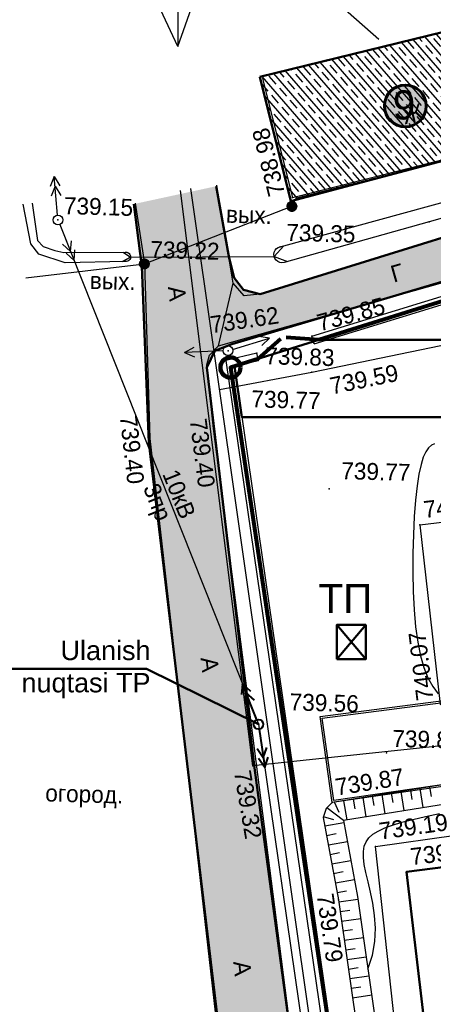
# Model space of a CAD drawing. Header units: millimetres. Extents: x -257011 to 237647566, y 2784933 to 6706507.
# Tile 229 of 256: x 10204870 to 10226276, y 4764831 to 4815702. Entities that reach past the tile are written whole.
import ezdxf

# ---------------------------------------------------------------- set-up
doc = ezdxf.new("R2010")
doc.units = ezdxf.units.MM
doc.header["$LTSCALE"] = 1000
doc.header["$PDMODE"] = 32
doc.header["$PDSIZE"] = 0.3
for name, pattern in [('Д_ТРОТ_ТРУБА', [3, 1.5, -1.5]), ('ДОРОГИ_СТРОЯЩ', [9, 8, -1]), ('Контура низ откосов  Штриховая 0.1-0.5 - - - - - - -', [0.6, 0.1, -0.5]), ('ОТКОС_НИЗ', [1.2, 0.2, -1]), ('РА_КОНТУРЫ', [1.5, 0, -1.5])]:
    doc.linetypes.add(name, pattern=pattern)
for name, color, linetype in [('(002) Рамка', 7, 'Continuous'), ('(004) Точки рельефа', 7, 'Continuous'), ('(007) Здания', 7, 'Continuous'), ('(013) Газопровод', 30, 'ИК_Газопровод -------г--------'), ('(014) Водопровод', 5, 'ИК_Водопровод -------в--------'), ('(022) Возд. Линии', 7, 'Continuous'), ('(025) Дорога', 7, 'Continuous'), ('(027) Гидрография', 7, 'Continuous'), ('(028) Гидротехн.', 7, 'Continuous'), ('(031) Горизонтали', 42, 'Continuous'), ('(035) Откосы', 7, 'Continuous'), ('(037) Контуры', 7, 'Continuous'), ('(040) Ограда', 7, 'Continuous'), ('Слой1', 1, 'Continuous')]:
    doc.layers.add(name, color=color, linetype=linetype)
doc.layers.add('(032) Горизонтали утолщенные', color=32, linetype='Continuous', lineweight=30)
doc.layers.add('.', color=7, linetype='Continuous', lineweight=15)
doc.styles.add('BM-431', font='txt')
doc.styles.add('D-431', font='txt', dxfattribs={"width": 2})
doc.styles.add('P-131', font='txt')
doc.styles.add('Roman', font='romans')
doc.styles.get("Standard").update_dxf_attribs({"font": 'ARIALN.TTF'})
doc.linetypes.add('FENCELINE2', pattern='A,6.35,-2.54,[132,ltypeshp.shx,S=2.54,R=0,X=-2.54,Y=0],-2.54,25.4', length=36.83)
doc.linetypes.add('KANALIS_K', pattern='A,1,["<",Standard,S=1.8,R=0,X=-0.9,Y=-0.9],3,-1,["К",Standard,S=1.8,R=0,X=-0.9,Y=-0.9],-1,10', length=16)
doc.linetypes.add('ИК_Водопровод -------в--------', pattern='A,9,-0.6,["В",Standard,S=1.2,R=0,X=0,Y=-0.6],-1.2', length=10.8)
doc.linetypes.add('ИК_Воздушка ------- --------', pattern='A,9,-0.6,["Z",Standard,S=1.2,R=70,X=0.6,Y=-0.65],-1', length=10.6)
doc.linetypes.add('ИК_Газопровод -------г--------', pattern='A,9,-0.6,["Г",Standard,S=1.2,R=0,X=0,Y=-0.6],-1.2', length=10.8)
doc.linetypes.add('ОГРАДА_БЕТ', pattern='A,4,["|",Standard,S=0.8,R=0,X=0,Y=-0.8],4', length=8)

# ---------------------------------------------------------------- blocks, each defined once
blk = doc.blocks.new('*X145')
at = {"color": 0}
for p, q in [((9.51, 5.12), (10.48, 5.12)), ((9.51, 5.11), (10.48, 5.11)), ((9.51, 5.1), (10.48, 5.1)), ((9.51, 5.09), (10.49, 5.09)), ((9.52, 5.16), (10.47, 5.16)), ((9.52, 5.15), (10.47, 5.15)), ((9.52, 5.14), (10.47, 5.14)), ((9.52, 5.13), (10.48, 5.13)), ((9.53, 5.18), (10.46, 5.18)), ((9.53, 5.17), (10.46, 5.17)), ((9.54, 5.2), (10.45, 5.2)), ((9.54, 5.19), (10.46, 5.19)), ((9.55, 5.22), (10.44, 5.22)), ((9.55, 5.21), (10.45, 5.21)), ((9.56, 5.24), (10.43, 5.24)), ((9.56, 5.23), (10.44, 5.23)), ((9.57, 5.26), (10.42, 5.26)), ((9.57, 5.25), (10.43, 5.25)), ((9.58, 5.27), (10.41, 5.27)), ((9.59, 5.29), (10.4, 5.29)), ((9.59, 5.28), (10.41, 5.28)), ((9.6, 5.3), (10.39, 5.3)), ((9.61, 5.31), (10.38, 5.31)), ((9.62, 5.32), (10.37, 5.32)), ((9.63, 5.33), (10.37, 5.33)), ((9.64, 5.34), (10.36, 5.34)), ((9.65, 5.35), (10.35, 5.35)), ((9.66, 5.36), (10.34, 5.36)), ((9.67, 5.37), (10.32, 5.37)), ((9.68, 5.38), (10.31, 5.38)), ((9.69, 5.39), (10.3, 5.39)), ((9.71, 5.4), (10.29, 5.4)), ((9.72, 5.41), (10.27, 5.41)), ((9.74, 5.42), (10.26, 5.42)), ((9.75, 5.43), (10.24, 5.43)), ((9.77, 5.44), (10.22, 5.44)), ((9.79, 5.45), (10.2, 5.45)), ((9.82, 5.46), (10.18, 5.46)), ((9.85, 5.47), (10.15, 5.47)), ((9.88, 5.48), (10.11, 5.48)), ((9.94, 5.49), (10.05, 5.49)), ((9.5, 5.08), (10.49, 5.08)), ((9.5, 5.07), (10.49, 5.07)), ((9.5, 5.06), (10.49, 5.06)), ((9.5, 5.05), (10.49, 5.05)), ((9.5, 5.04), (10.49, 5.04)), ((9.5, 5.03), (10.49, 5.03)), ((9.5, 5.02), (10.5, 5.02)), ((9.5, 5.01), (10.5, 5.01)), ((9.5, 5), (10.5, 5)), ((9.5, 4.99), (10.5, 4.99)), ((9.5, 4.98), (10.5, 4.98)), ((9.5, 4.97), (10.5, 4.97)), ((9.5, 4.96), (10.49, 4.96)), ((9.5, 4.95), (10.49, 4.95)), ((9.5, 4.94), (10.49, 4.94)), ((9.5, 4.93), (10.49, 4.93)), ((9.5, 4.92), (10.49, 4.92)), ((9.5, 4.91), (10.49, 4.91)), ((9.5, 4.9), (10.49, 4.9)), ((9.51, 4.89), (10.49, 4.89)), ((9.51, 4.88), (10.48, 4.88)), ((9.51, 4.87), (10.48, 4.87)), ((9.51, 4.86), (10.48, 4.86)), ((9.52, 4.85), (10.48, 4.85)), ((9.52, 4.84), (10.47, 4.84)), ((9.52, 4.83), (10.47, 4.83)), ((9.53, 4.82), (10.47, 4.82)), ((9.53, 4.81), (10.46, 4.81)), ((9.53, 4.8), (10.46, 4.8)), ((9.54, 4.79), (10.45, 4.79)), ((9.54, 4.78), (10.45, 4.78)), ((9.55, 4.77), (10.44, 4.77)), ((9.55, 4.76), (10.44, 4.76)), ((9.56, 4.75), (10.43, 4.75)), ((9.56, 4.74), (10.43, 4.74)), ((9.57, 4.73), (10.42, 4.73)), ((9.58, 4.72), (10.41, 4.72)), ((9.58, 4.71), (10.41, 4.71)), ((9.59, 4.7), (10.4, 4.7)), ((9.6, 4.69), (10.39, 4.69)), ((9.61, 4.68), (10.39, 4.68)), ((9.61, 4.67), (10.38, 4.67)), ((9.62, 4.66), (10.37, 4.66)), ((9.63, 4.65), (10.36, 4.65)), ((9.64, 4.64), (10.35, 4.64)), ((9.65, 4.63), (10.34, 4.63)), ((9.66, 4.62), (10.33, 4.62)), ((9.67, 4.61), (10.32, 4.61)), ((9.69, 4.6), (10.31, 4.6)), ((9.7, 4.59), (10.29, 4.59)), ((9.71, 4.58), (10.28, 4.58)), ((9.73, 4.57), (10.26, 4.57)), ((9.75, 4.56), (10.25, 4.56)), ((9.76, 4.55), (10.23, 4.55)), ((9.78, 4.54), (10.21, 4.54)), ((9.81, 4.53), (10.18, 4.53)), ((9.83, 4.52), (10.16, 4.52)), ((9.87, 4.51), (10.12, 4.51)), ((9.91, 4.5), (10.08, 4.5))]:
    blk.add_line(p, q, dxfattribs=at)
blk = doc.blocks.new('I01070')
at = {"color": 0}
blk.add_circle((0.05, 0.03), 0.5, dxfattribs=at)
blk.add_blockref('*X145', (-9.95, -4.96), dxfattribs=at)
blk = doc.blocks.new('strela1')
at = {"layer": '(022) Возд. Линии'}
for p, q in [((-2, 0), (-1.5, 0.25)), ((0, 0), (-2, 0)), ((-2, 0), (-1.5, -0.25)), ((-1.5, 0), (-1, 0.25)), ((-1.5, 0), (-1, -0.25))]:
    blk.add_line(p, q, dxfattribs=at)
blk = doc.blocks.new('strela2')
at = {"layer": '(022) Возд. Линии'}
for p, q in [((0, 0), (2, 0)), ((1.5, 0), (1, 0.25)), ((1.5, 0), (1, -0.25)), ((2, 0), (1.5, 0.25)), ((2, 0), (1.5, -0.25))]:
    blk.add_line(p, q, dxfattribs=at)
blk = doc.blocks.new('*U1753')
at = {"layer": '(022) Возд. Линии'}
for name, p, rotation in [('strela2', (-0.028, 0.248), 96.47992713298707), ('strela1', (0.1, -0.231), 113.3250230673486)]:
    blk.add_blockref(name, p, dxfattribs=dict(at, rotation=rotation))
blk = doc.blocks.new('STOLB')
at = {"layer": '(022) Возд. Линии'}
blk.add_circle((0, 0), 0.25, dxfattribs=at)
blk = doc.blocks.new('S1')
at = {"layer": '(022) Возд. Линии'}
for p, q in [((-2, 0), (-1.5, 0.25)), ((-2, 0), (-1.5, -0.25)), ((0, 0), (-2, 0))]:
    blk.add_line(p, q, dxfattribs=at)
blk = doc.blocks.new('S2')
at = {"layer": '(022) Возд. Линии'}
for p, q in [((0, 0), (2, 0)), ((2, 0), (1.5, 0.25)), ((2, 0), (1.5, -0.25))]:
    blk.add_line(p, q, dxfattribs=at)
blk = doc.blocks.new('*U1754')
at = {"layer": '(022) Возд. Линии'}
for name, p, rotation in [('S2', (0.234, 0.078), 18.36583464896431), ('S1', (-0.251, -0.017), 3.772132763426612)]:
    blk.add_blockref(name, p, dxfattribs=dict(at, rotation=rotation))
blk = doc.blocks.new('kjvklglhl')
at = {"layer": '(004) Точки рельефа'}
for p in [(262.309, 531.963), (269.42, 530.914), (250.212, 530.463), (261.752, 529.408), (254.747, 528.326), (263.515, 524.826), (259.197, 523.959), (260.697, 523.867), (259.102, 523.459), (263.562, 522.973), (258.554, 519.926), (255.283, 519.313), (264.63, 516.975), (269.368, 515.247), (267.971, 503.425), (261.079, 502.552), (265.243, 500.775), (267.554, 498.57), (269.193, 497.303), (258.591, 496.374), (265.706, 495.765)]:
    blk.add_point(p, dxfattribs=at)
at = {"layer": '(007) Здания'}
for points in [[(260.584, 538.067), (262.309, 531.963), (275.681, 535.741), (273.956, 541.846)], [(263.643, 524.447), (294.035, 534.706)], [(263.643, 524.447), (263.515, 524.826)], [(260.697, 523.867), (259.102, 523.459), (272.919, 444.041), (279.772, 407.727), (310.568, 407.829), (331.929, 406.641), (338.864, 406.255)], [(260.797, 523.48), (260.697, 523.867)]]:
    blk.add_lwpolyline(points, dxfattribs=at)
at = {"layer": '(013) Газопровод', "linetype": 'ИК_Воздушка ------- --------', "ltscale": 0.5, "flags": 128}
for points in [[(262.29, 531.509), (262.515, 531.951), (298.425, 542.098)], [(248.63, 527.436), (254.747, 528.326)]]:
    blk.add_lwpolyline(points, dxfattribs=at)
at = {"layer": '(013) Газопровод', "ltscale": 0.5, "flags": 128}
for points in [[(278.367, 408.415), (257.036, 532.282)], [(254.747, 528.326), (262.29, 531.509)], [(258.816, 521.941), (263.562, 522.973), (292.909, 529.889)]]:
    blk.add_lwpolyline(points, dxfattribs=at)
at = {"layer": '(014) Водопровод', "ltscale": 0.5, "flags": 128}
blk.add_lwpolyline([(325.711, 440.112), (326.312, 440.162), (325.744, 440.975), (323.361, 447.342), (313.499, 509.603), (261.079, 502.552), (256.511, 532.162)], dxfattribs=at)
at = {"layer": '(022) Возд. Линии', "lineweight": 40}
for p, q in [((260.425, 506.775), (260.394, 506.217)), ((260.425, 506.775), (260.853, 506.415)), ((261.217, 504.939), (260.425, 506.775)), ((260.623, 506.316), (260.592, 505.758)), ((260.623, 506.316), (261.051, 505.956)), ((261.359, 504.461), (261.701, 502.49)), ((261.615, 502.983), (261.284, 503.433)), ((261.615, 502.983), (261.776, 503.518)), ((261.701, 502.49), (261.369, 502.94)), ((261.701, 502.49), (261.862, 503.026))]:
    blk.add_line(p, q, dxfattribs=at)
at = {"layer": '(022) Возд. Линии', "color": 1}
blk.add_lwpolyline([(250.311, 530.231), (261.316, 504.709), (269.524, 457.39), (280.83, 410.667), (321.945, 409.43), (327.393, 409.266)], dxfattribs=at)
at = {"layer": '(022) Возд. Линии', "lineweight": 40}
blk.add_circle((261.316, 504.709), 0.25, dxfattribs=at)
blk.add_point((261.316, 504.709), dxfattribs=at)
at = {"layer": '(025) Дорога', "linetype": 'Д_ТРОТ_ТРУБА', "flags": 128}
for points in [[(276.271, 401.474), (276.032, 403.339), (271.153, 441.699), (264.611, 481.335), (258.554, 519.926), (258.12, 523.201), (258.253, 523.704), (258.69, 524.198), (277.345, 530.037), (292.802, 535.347), (297.832, 536.245), (297.413, 538.591), (292.678, 537.746), (274.449, 531.593), (260.769, 526.931), (259.947, 526.822), (259.362, 527.449), (258.374, 532.486)], [(254.176, 531.447), (254.747, 528.326), (255.283, 519.313), (261.281, 477.255), (267.133, 440.193), (271.605, 408.84), (272.687, 401.176)], [(269.368, 515.247), (282.156, 517.109), (283.702, 507.914), (307.271, 511.692), (310.476, 513.628), (310.443, 515.538), (318.567, 515.917), (330.341, 516.212), (329.81, 527.423), (321.381, 528.706), (305.268, 531.339), (301.294, 530.976)], [(323.251, 418.267), (300.714, 414.809), (283.138, 412.485), (281.122, 413.564), (275.085, 449.451), (270.84, 474.617), (267.554, 498.57), (282.371, 501.061), (308.67, 505.056), (310.788, 503.765), (314.781, 477.717), (318.108, 454.899), (323.251, 418.267)], [(321.731, 420.742), (316.881, 452.353), (313.048, 477.771), (309.058, 502.896), (307.912, 503.399), (283.734, 499.451), (269.193, 497.303), (272.561, 474.353), (276.62, 450.413), (282.198, 415.2), (283.437, 414.157), (320.719, 419.528), (321.731, 420.742)]]:
    blk.add_lwpolyline(points, dxfattribs=at)
at = {"layer": '(025) Дорога', "linetype": 'Контура низ откосов  Штриховая 0.1-0.5 - - - - - - -'}
blk.add_lwpolyline([(258.69, 524.198), (259.362, 527.449)], dxfattribs=at)
at = {"layer": '(025) Дорога', "linetype": 'Д_ТРОТ_ТРУБА', "flags": 128}
blk.add_lwpolyline([(269.368, 515.247), (270.684, 506.001), (279.473, 507.345), (281.553, 506.423), (308.542, 510.883), (312.531, 513.649), (318.524, 513.838), (330.524, 514.19), (333.406, 460.634), (331.811, 454.811, 1.56758), (332.906, 443.73, 0.509364), (333.962, 453.359), (336.672, 456.912), (338.021, 457.657), (347.714, 458.292), (347.773, 448.108), (343.552, 448.203), (343.703, 435.09)], format="xyb", dxfattribs=at)
at = {"layer": '(027) Гидрография', "color": 3}
for points in [[(298.235, 539.815), (298.194, 539.804), (285.081, 536.345), (281.154, 534.597), (269.42, 530.914), (261.971, 528.6, -1.037307), (261.752, 529.408), (280.854, 535.202), (285.037, 537.208), (298.041, 540.503)], [(248.858, 531.289), (249.19, 529.366), (249.478, 529.077), (250.086, 528.887), (250.566, 528.79), (253.741, 528.901, -1.1678), (253.738, 528.412), (250.644, 528.262), (249.278, 528.679), (248.835, 529.19), (248.385, 531.235)]]:
    blk.add_lwpolyline(points, format="xyb", dxfattribs=at)
at = {"layer": '(028) Гидротехн.', "linetype": 'Д_ТРОТ_ТРУБА', "flags": 128}
blk.add_lwpolyline([(253.633, 528.897), (254.025, 528.656), (253.61, 528.406), (254.023, 528.655), (261.443, 528.891), (261.94, 529.465), (261.443, 528.891), (262.147, 528.655)], dxfattribs=at)
at = {"layer": '(031) Горизонтали', "flags": 128}
blk.add_lwpolyline([(267.333, 492.218), (267.545, 492.95), (267.646, 493.663), (267.656, 494.352), (267.598, 495.01), (267.49, 495.631), (267.356, 496.208), (267.215, 496.737), (267.088, 497.21), (266.994, 497.624), (266.939, 497.983), (266.928, 498.294), (266.963, 498.564), (267.051, 498.801), (267.193, 499.009), (267.395, 499.198), (267.661, 499.373), (267.994, 499.54), (268.398, 499.703), (268.878, 499.864), (269.437, 500.026), (270.08, 500.19), (270.811, 500.359)], dxfattribs=at)
at = {"layer": '(032) Горизонтали утолщенные'}
blk.add_lwpolyline([(270.012, 519.453), (269.856, 519.373), (269.71, 519.237), (269.575, 519.03), (269.453, 518.742), (269.345, 518.357), (269.251, 517.864), (269.174, 517.25), (269.114, 516.508), (269.073, 515.66), (269.052, 514.736), (269.053, 513.763), (269.077, 512.771), (269.125, 511.789), (269.199, 510.844), (269.301, 509.966), (269.431, 509.179), (269.591, 508.483), (269.783, 507.876), (270.01, 507.354), (270.271, 506.913), (270.57, 506.55)], dxfattribs=at)
at = {"layer": '(035) Откосы'}
for p, q in [((269.963, 500.647), (269.778, 501.63)), ((270.361, 501.231), (270.269, 501.723)), ((267.414, 500.676), (267.322, 501.167)), ((267.998, 500.277), (267.813, 501.26)), ((268.397, 500.861), (268.304, 501.352)), ((268.981, 500.462), (268.795, 501.445)), ((269.379, 501.046), (269.286, 501.537)), ((265.612, 500.277), (265.357, 500.797)), ((266.033, 499.907), (265.848, 500.889)), ((266.432, 500.491), (266.339, 500.982)), ((267.016, 500.092), (266.83, 501.074)), ((265.857, 499.873), (264.975, 500.5)), ((265.349, 499.878), (264.815, 500.032)), ((265.876, 499.753), (264.898, 499.544)), ((265.491, 499.16), (265.002, 499.055)), ((266.085, 498.776), (265.107, 498.567)), ((265.7, 498.182), (265.211, 498.078)), ((266.294, 497.798), (265.316, 497.589)), ((265.909, 497.205), (265.42, 497.1)), ((266.503, 496.82), (265.525, 496.611)), ((266.118, 496.227), (265.629, 496.122)), ((266.714, 495.803), (265.728, 495.633)), ((266.306, 495.225), (265.814, 495.14)), ((266.884, 494.818), (265.899, 494.648)), ((266.476, 494.24), (265.984, 494.155)), ((267.054, 493.833), (266.069, 493.662)), ((266.647, 493.255), (266.154, 493.17)), ((267.225, 492.848), (266.239, 492.677)), ((266.817, 492.27), (266.324, 492.185)), ((267.395, 491.863), (266.409, 491.692)), ((266.987, 491.285), (266.494, 491.2)), ((267.565, 490.877), (266.58, 490.707))]:
    blk.add_line(p, q, dxfattribs=at)
blk.add_lwpolyline([(319.844, 457.028), (320.125, 457.17), (320.377, 457.458), (320.534, 458.04), (317.903, 475.66), (312.574, 506.915), (312.192, 507.383), (311.596, 507.687), (310.502, 508.023), (284.392, 504.328), (278.337, 503.244), (265.243, 500.775), (264.939, 500.462), (264.803, 499.989), (265.706, 495.765), (268.865, 477.481), (274.213, 445.131), (280.153, 409.582)], dxfattribs=at)
at = {"layer": '(035) Откосы', "linetype": 'ОТКОС_НИЗ'}
blk.add_lwpolyline([(319.844, 457.028), (319.619, 457.386), (319.514, 458.099), (316.916, 475.502), (311.633, 506.487), (311.551, 506.587), (311.219, 506.757), (310.421, 507.002), (284.551, 503.341), (278.518, 502.26), (265.85, 499.872), (266.688, 495.955), (269.851, 477.647), (275.2, 445.294), (281.12, 409.861), (281.136, 409.822), (281.351, 409.621), (310.666, 409.479), (317.618, 409.281), (323.511, 408.859), (324.497, 408.587)], dxfattribs=at)
at = {"layer": '(037) Контуры', "linetype": 'РА_КОНТУРЫ', "flags": 128}
blk.add_lwpolyline([(258.067, 462.45), (261.257, 462.45), (261.556, 462.796), (261.556, 463.356), (254.809, 507.098), (253.694, 509.062), (251.962, 510.299), (250.154, 510.72), (247.704, 510.72)], dxfattribs=at)
at = {"layer": '(040) Ограда', "linetype": 'ОГРАДА_БЕТ', "ltscale": 0.5, "flags": 128}
for points in [[(263.515, 524.826), (293.983, 535.111)], [(260.797, 523.48), (259.559, 523.163), (273.312, 444.113), (280.104, 408.128), (310.579, 408.229), (324.695, 407.444)]]:
    blk.add_lwpolyline(points, dxfattribs=at)
at = {"layer": '(013) Газопровод', "color": 0, "linetype": 'Continuous', "xscale": 0.5, "yscale": 0.5, "zscale": 0.5}
for p in [(262.265, 531.494), (254.722, 528.311)]:
    blk.add_blockref('I01070', p, dxfattribs=at)
at = {"layer": '(022) Возд. Линии'}
for name, p in [('*U1753', (250.212, 530.463)), ('STOLB', (250.212, 530.463)), ('*U1754', (259.197, 523.959)), ('STOLB', (259.197, 523.959))]:
    blk.add_blockref(name, p, dxfattribs=at)
at = {"layer": '(004) Точки рельефа', "style": 'D-431'}
for s, rotation, p in [('738.98', 105.7786, (261.927, 532.154)), ('739.85', 16.8516, (263.917, 525.087)), ('739.62', 9.9559, (258.318, 524.836)), ('739.59', 13.2603, (264.634, 521.847)), ('739.40', 278.1155, (253.692, 520.426)), ('739.40', 278.9198, (257.312, 520.341)), ('740.06', 8.2845, (269.607, 515.6)), ('740.07', 98.483, (270.33, 506.238)), ('739.87', 10.6764, (265.467, 501.138)), ('739.32', 281.1648, (260.113, 502.221)), ('739.19', 9.5421, (267.785, 498.928)), ('739.12', 8.4031, (269.432, 497.657)), ('739.79', 279.8045, (264.569, 495.99))]:
    blk.add_text(s, height=0.875, rotation=rotation, dxfattribs=at).set_placement(p)
for s, p in [('739.15', (250.499, 530.778)), ('739.35', (262.04, 529.723)), ('739.22', (255.034, 528.641)), ('739.83', (261.133, 523.317)), ('739.77', (260.479, 521.072)), ('739.77', (265.23, 517.495)), ('739.56', (262.896, 505.476)), ('739.81', (268.258, 503.74))]:
    blk.add_text(s, height=0.875, dxfattribs=at).set_placement(p)
at = {"layer": '(007) Здания', "color": 0, "style": 'P-131'}
blk.add_text('Ж', height=0.88, rotation=15.7786, dxfattribs=at).set_placement((267.997, 535.897))
at = {"layer": '(013) Газопровод', "color": 0, "linetype": 'Continuous', "style": 'BM-431'}
for p in [(258.896, 530.568), (251.948, 526.954)]:
    blk.add_text('вых.', height=0.875, dxfattribs=at).set_placement(p)
at = {"layer": '(022) Возд. Линии', "style": 'BM-431'}
for s, p in [('10кВ', (255.964, 517.505)), ('3пр.', (254.992, 516.757))]:
    blk.add_text(s, height=0.875, rotation=293.3336, dxfattribs=at).set_placement(p)
at = {"layer": '(025) Дорога', "linetype": 'ДОРОГИ_СТРОЯЩ', "style": 'BM-431'}
for s, rotation, p in [('Г', 17.3814, (267.663, 527.71)), ('A', 278.0382, (255.996, 527.165)), ('A', 278.0382, (258.224, 508.052)), ('A', 278.0382, (260.352, 492.411))]:
    blk.add_text(s, height=0.875, rotation=rotation, dxfattribs=at).set_placement(p)
at = {"layer": '(037) Контуры', "color": 0, "linetype": 'ByBlock', "style": 'BM-431'}
blk.add_text('огород.', height=0.875, dxfattribs=at).set_placement((250.388, 500.419))
blk = doc.blocks.new('вкпвера')
at = {"lineweight": 30}
blk.add_lwpolyline([(10210745.6, 5709767), (10210596.3, 5709681.1), (10210696.7, 5709629.8), (10210745.6, 5709629.8), (10211004.1, 5709452.6), (10211073.7, 5709695.1), (10210745.6, 5709767)], dxfattribs=at)
at = {"layer": 'Слой1'}
for p, q in [((10210745.6, 5709979.8), (10210709.9, 5709903.7)), ((10210745.6, 5709681.1), (10210745.6, 5709979.8)), ((10210745.6, 5709979.8), (10210773.5, 5709900.5)), ((10210745.6, 5709681.1), (10210545.3, 5709891.7)), ((10210745.6, 5709681.1), (10210946, 5709891.7)), ((10210446.9, 5709681.1), (10210526.3, 5709709.1)), ((10211113.3, 5709681.1), (10211034, 5709709.1)), ((10210745.6, 5709681.1), (10210446.9, 5709681.1)), ((10210446.9, 5709681.1), (10210523.1, 5709645.4)), ((10210745.6, 5709681.1), (10210545.3, 5709470.6)), ((10210745.6, 5709681.1), (10211113.3, 5709681.1)), ((10210745.6, 5709681.1), (10210745.6, 5709382.4)), ((10210745.6, 5709681.1), (10211070.2, 5709394.2)), ((10211113.3, 5709681.1), (10211037.2, 5709645.4)), ((10210745.6, 5709382.4), (10210709.9, 5709458.6)), ((10210745.6, 5709382.4), (10210773.5, 5709461.8))]:
    blk.add_line(p, q, dxfattribs=at)
at = {"lineweight": 9, "insert": (10210773.7, 5710084.3), "char_height": 100, "width": 99.5, "attachment_point": 1}
blk.add_mtext('{\\fArial|b0|i0|c204|p34;С}', dxfattribs=at)

msp = doc.modelspace()

# ---------------------------------------------------------------- hatches: boundary and pattern name
at = {"layer": '.', "lineweight": 50, "ltscale": 1000, "transparency": 33554687}
h = msp.add_hatch(color=256, dxfattribs=at)
h.dxf.hatch_style = 1
h.set_gradient(color1=(132, 132, 132), color2=(132, 132, 132), tint=1)
h.paths.add_polyline_path([(10214551.176, 4797734.622), (10214965.149, 4798585.665), (10215842.918, 4798930.274), (10250017.13, 4809059.548), (10254203.696, 4809622.792), (10253559.585, 4812036.674), (10249506.562, 4811440.076), (10237347.598, 4807712.557), (10217306.905, 4801526.184), (10216446.695, 4801744.398), (10215973.868, 4802369.379), (10215719.469, 4803386.293), (10215034.03, 4807096.467), (10210781.798, 4806177.95), (10211192.403, 4802945.934), (10211551.731, 4793865.49), (10225776.558, 4674880.29), (10229562.641, 4675332.92), (10227005.562, 4700176.549), (10225345.538, 4715857.148), (10222453.47, 4737333.336), (10219897.156, 4755746.798), (10217029.885, 4777056.638)])
at = {"linetype": 'KANALIS_K', "ltscale": 1000}
h = msp.add_hatch(dxfattribs=at)
h.set_pattern_fill('JIS_STN_1E', color=252, scale=550, angle=266, style=0)
h.set_pattern_definition([(311, (0, -915322.9), (415.09027, 360.832466), []), (311, (-27.05, -915709.7), (415.09027, 360.832466), [550, -275])])
h.paths.add_polyline_path([(10245972.841, 4817583.072), (10246953.243, 4813509.205), (10255002.941, 4815518.101), (10254020.977, 4819452.853)])
h.paths.add_polyline_path([(10217306.249, 4812748.432), (10218893.642, 4806320.729), (10232431.52, 4809908.164), (10230845.581, 4816056.305)])
at = {"lineweight": 50}
h = msp.add_hatch(color=1, dxfattribs=at)
h.set_gradient(color1=(255, 255, 255), one_color=1, tint=1)
h.paths.add_polyline_path([(10223742.014, 4811243.877, 1), (10225903.36, 4811243.877, 1)])

# ---------------------------------------------------------------- linework, layer by layer
at = {"layer": '(002) Рамка', "color": 0, "lineweight": 60, "ltscale": 1000}
msp.add_circle((10224822.687, 4811243.877), 1080.673, dxfattribs=at)
at = {"layer": '(022) Возд. Линии', "color": 6, "linetype": 'Continuous', "lineweight": 140}
msp.add_circle((10215776.869, 4797731.644), 521.317, dxfattribs=at)
at = {"color": 5, "linetype": 'FENCELINE2', "lineweight": 80, "ltscale": 0.1}
for p, q in [((10217213.441, 4798180.197), (10218377.343, 4799206.307)), ((10220352.394, 4799160.298), (10218668.402, 4799287.385))]:
    msp.add_line(p, q, dxfattribs=at)
at = {"lineweight": 50, "ltscale": 1000}
for p, q in [((10221274.868, 4784428.942), (10222775.066, 4782655.215)), ((10222775.066, 4784428.942), (10221274.868, 4782655.215))]:
    msp.add_line(p, q, dxfattribs=at)
for points in [[(10217306.249, 4812748.432), (10218893.642, 4806320.729), (10232431.52, 4809908.164), (10230845.581, 4816056.305), (10217306.249, 4812748.432)], [(10253559.585, 4812036.674), (10249506.562, 4811440.076), (10235336.775, 4807096.108), (10217306.905, 4801526.184), (10216446.695, 4801744.398), (10215973.868, 4802369.379), (10215719.469, 4803386.293), (10215034.03, 4807096.467)], [(10229562.641, 4675332.92), (10227005.562, 4700176.549), (10225345.538, 4715857.148), (10222453.47, 4737333.336), (10219897.156, 4755746.798), (10217029.885, 4777056.638), (10214551.176, 4797734.622), (10214965.149, 4798585.665), (10215842.918, 4798930.274), (10250017.13, 4809059.548), (10254203.696, 4809622.792)], [(10210781.798, 4806177.95), (10211192.403, 4802945.934), (10211551.731, 4793865.49), (10225771.68, 4674921.096)], [(10217228.894, 4779297.54), (10211428.51, 4782169.087), (10204035.655, 4782169.087)], [(10259744.522, 4776136.84), (10264901.947, 4776136.84), (10265470.699, 4771765.702), (10268183.578, 4750915.896), (10271300.011, 4725400.018), (10275259.575, 4693665.184), (10274213.863, 4692480.509), (10255504.784, 4690319.679), (10236795.706, 4688158.848), (10235586.415, 4689236.365), (10231000.58, 4724592.132), (10227615.702, 4748637.275), (10224894.806, 4771672.755), (10259744.522, 4776136.84)]]:
    msp.add_lwpolyline(points, dxfattribs=at)
at = {"color": 1, "ltscale": 0.1, "const_width": 100}
msp.add_lwpolyline([(10367637.944, 4805869.586), (10339299.453, 4807430.773), (10290114.083, 4808470.908), (10285634.352, 4808565.642), (10257427.233, 4809038.057), (10250729.509, 4808645.196), (10215776.869, 4797731.644), (10233106.932, 4681654.913), (10264254.682, 4680909.052), (10291821.94, 4678668.694), (10292764.457, 4702088.801), (10317690.983, 4701856.31), (10325359.542, 4700259.605), (10326158.328, 4709839.874), (10334361.553, 4709296.136), (10334391.701, 4709750.971), (10342287.801, 4709144.614), (10342234.253, 4708447.292), (10364005.562, 4706891.023), (10366382.939, 4733090.762), (10366639.94, 4738407.802), (10366556.549, 4753672.925), (10367637.944, 4805869.586)], dxfattribs=at)
at = {"color": 5, "linetype": 'FENCELINE2', "lineweight": 80, "ltscale": 0.1}
for points in [[(10285459.304, 4808568.574), (10257427.233, 4809038.057), (10250729.509, 4808645.196), (10220352.394, 4799160.298)], [(10217212.007, 4798186.539), (10215776.869, 4797731.644), (10233106.932, 4681654.913), (10264254.682, 4680909.052), (10291821.94, 4678668.694), (10292764.457, 4702088.801), (10297926.029, 4702040.659)]]:
    msp.add_lwpolyline(points, dxfattribs=at)
at = {"lineweight": 50, "ltscale": 1000}
msp.add_lwpolyline([(10255060.096, 4780136.84), (10255060.096, 4776136.84), (10291002.532, 4776136.84), (10291002.532, 4807536.84), (10251302.532, 4807536.84), (10251302.532, 4800897.255, -0.386730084), (10249303.036, 4799160.298), (10220352.394, 4799160.298), (10215991.367, 4797793.376), (10216373.559, 4795160.298), (10251259.401, 4795160.298, -0.388770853), (10253152.532, 4793155.697), (10253152.532, 4787142.046)], format="xyb", dxfattribs=at)
msp.add_lwpolyline([(10221274.868, 4782655.215), (10222775.066, 4782655.215), (10222775.066, 4784428.942), (10221274.868, 4784428.942)], close=True, dxfattribs=at)
at = {"lineweight": 30, "ltscale": 1000}
msp.add_lwpolyline([(10254752.532, 4784136.84), (10270602.532, 4784136.84), (10270602.532, 4780136.84), (10254752.532, 4780136.84), (10221043.464, 4775254.623), (10220416.701, 4779695.732)], close=True, dxfattribs=at)
at = {"color": 92, "lineweight": 30, "ltscale": 1000}
msp.add_lwpolyline([(10254758.973, 4784036.84), (10270502.532, 4784036.84), (10270502.532, 4780236.84), (10254745.328, 4780236.84), (10221128.457, 4775367.977), (10220529.857, 4779609.535)], close=True, dxfattribs=at)

# ---------------------------------------------------------------- block references
at = {"lineweight": 50, "xscale": 32.04162763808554, "yscale": 32.04162763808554, "zscale": 32.04162763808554}
msp.add_blockref('вкпвера', (-316955845.521, -178123591.282), dxfattribs=at)
at = {"lineweight": 5, "xscale": 999.9999999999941, "yscale": 999.9999999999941, "zscale": 999.9999999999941, "rotation": 358.3893224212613}
msp.add_blockref('kjvklglhl', (9941829.75, 4282132.781), dxfattribs=at)

# ---------------------------------------------------------------- texts
at = {"color": 250, "attachment_point": 6, "style": 'Roman'}
for s, insert, char_height, width in [('\\pt64500;{\\fArial|b0|i0|c0|p34;9}', (10225342.591, 4811287.208, 0), 1500, 156685.73039), ('\\pt64500;{\\fArial|b0|i0|c204|p34;ТП}', (10223117.018, 4785793.007, 0), 1500, 156685.73039), ('\\pt43000;{\\fArial|b0|i0|c0|p34;Ulanish \\Pnuqtasi TP}', (10211642.643, 4782130.445), 1000, 7127.04383)]:
    msp.add_mtext(s, dxfattribs=dict(at, insert=insert, char_height=char_height, width=width))

doc.saveas('drawing.dxf')
